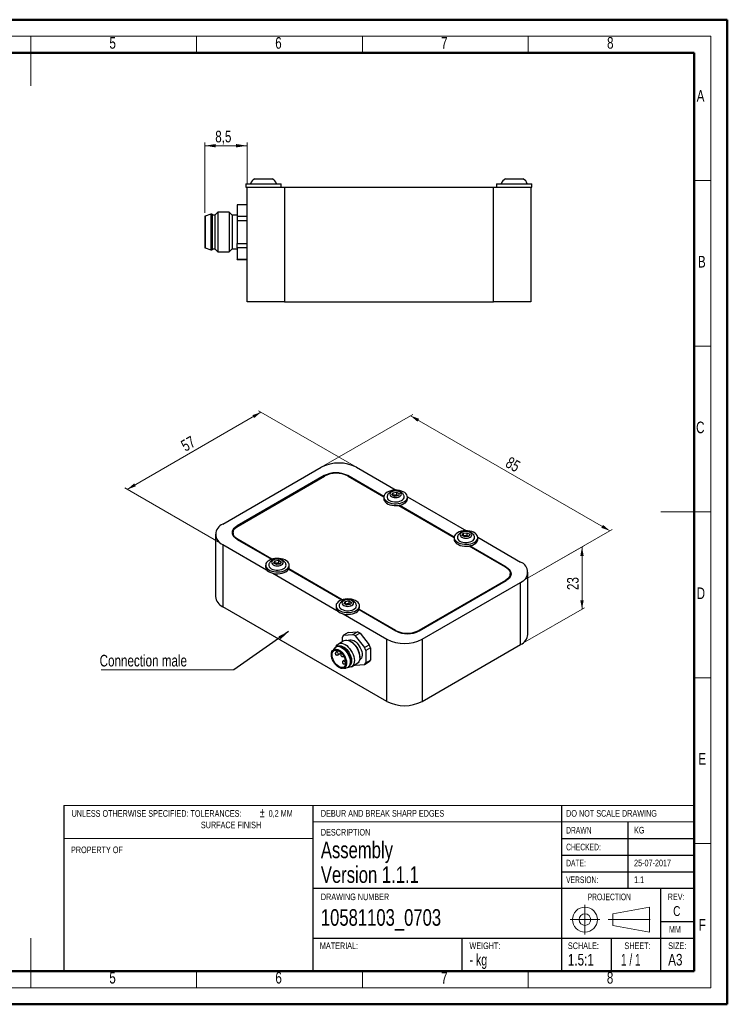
# Model space of a CAD drawing. Header units: millimetres. Extents: x 0 to 420, y 0 to 297.
# Tile 2 of 2: x 207 to 420, y 0 to 297. Entities that reach past the tile are written whole.
import ezdxf

# ---------------------------------------------------------------- set-up
doc = ezdxf.new("R2010")
doc.units = ezdxf.units.MM
doc.linetypes.add('CENTERX2', pattern=[20.32, 12.7, -2.54, 2.54, -2.54])
doc.styles.add('SLDTEXTSTYLE0', font='TXT', dxfattribs={"width": 0.75})
doc.styles.add('SLDTEXTSTYLE1', font='TXT', dxfattribs={"width": 0.605})
doc.styles.add('SLDTEXTSTYLE2', font='TXT', dxfattribs={"width": 0.6875})
doc.styles.add('SLDTEXTSTYLE3', font='TXT', dxfattribs={"width": 0.65})
doc.styles.add('SLDTEXTSTYLE4', font='TXT', dxfattribs={"width": 0.7})
doc.dimstyles.new('SLDDIMSTYLE0', dxfattribs={"dimtxt": 3.5, "dimasz": 3.302, "dimexe": 0, "dimexo": 0.0625, "dimgap": 0.875, "dimtad": 1, "dimdec": 1, "dimlfac": 0.666667, "dimrnd": 1e-09, "dimzin": 12, "dimdsep": 46, "dimtxsty": 'SLDTEXTSTYLE0', "dimsah": 1, "dimcen": 0.09, "dimadec": 0, "dimazin": 3, "dimtfac": 1, "dimtdec": 1, "dimtofl": 0, "dimtmove": 0, "dimatfit": 3, "dimfxl": 1, "dimfrac": 2, "dimtolj": 1, "dimtzin": 12, "dimarcsym": 0})
doc.dimstyles.new('SLDDIMSTYLE2', dxfattribs={"dimtxt": 3.5, "dimasz": 3.302, "dimexe": 0, "dimexo": 0.0625, "dimgap": 0.875, "dimtad": 1, "dimrnd": 1e-09, "dimzin": 12, "dimdsep": 46, "dimtxsty": 'SLDTEXTSTYLE0', "dimsah": 1, "dimcen": 0.09, "dimadec": 0, "dimazin": 3, "dimtfac": 1, "dimtofl": 0, "dimtmove": 0, "dimatfit": 3, "dimfxl": 1, "dimfrac": 2, "dimtolj": 1, "dimtzin": 12, "dimarcsym": 0})
doc.dimstyles.new('SLDDIMSTYLE3', dxfattribs={"dimtxt": 0.18, "dimasz": 3.302, "dimexe": 0, "dimexo": 0.0625, "dimgap": 0, "dimtad": 0, "dimtih": 1, "dimtoh": 1, "dimdec": 0, "dimrnd": 1e-09, "dimzin": 0, "dimdsep": 46, "dimtxsty": 'Standard', "dimsah": 1, "dimcen": 0.09, "dimadec": 0, "dimazin": 0, "dimtfac": 3.302, "dimtdec": 0, "dimtofl": 0, "dimtmove": 0, "dimatfit": 3, "dimfxl": 1, "dimfrac": 2, "dimtolj": 1, "dimtzin": 0, "dimarcsym": 0})

# ---------------------------------------------------------------- blocks, each defined once
blk = doc.blocks.new('SW_NOTE_0')
at = {"color": 0, "linetype": 'Continuous', "lineweight": 0, "attachment_point": 1}
for s, insert, char_height, style in [('±', (56.73, 3.3), 2.91, 'SLDTEXTSTYLE4'), ('UNLESS OTHERWISE SPECIFIED: TOLERANCES:', (0, 2.58), 2, 'SLDTEXTSTYLE0'), ('0,2 MM', (59.42, 2.58), 2, 'SLDTEXTSTYLE0'), ('SURFACE FINISH', (39, -0.88), 2, 'SLDTEXTSTYLE0')]:
    blk.add_mtext(s, dxfattribs=dict(at, insert=insert, char_height=char_height, style=style))
blk = doc.blocks.new('_D')
at = {"color": 7, "linetype": 'Continuous', "lineweight": 18}
for p, q in [((262.55, 238.95), (262.55, 260.2)), ((275.3, 259.2), (262.55, 259.2)), ((275.3, 247.65), (275.3, 260.2))]:
    blk.add_line(p, q, dxfattribs=at)
for points in [[(262.55, 259.2), (265.85, 258.69), (265.85, 259.71)], [(275.3, 259.2), (271.99, 259.71), (271.99, 258.69)]]:
    blk.add_solid(points, dxfattribs=at)
at = {"color": 7, "linetype": 'Continuous', "lineweight": 18, "insert": (265.69, 263.71), "char_height": 3.5, "attachment_point": 1, "style": 'SLDTEXTSTYLE0'}
blk.add_mtext('8,5', dxfattribs=at)
blk = doc.blocks.new('_D_3')
at = {"color": 7, "linetype": 'Continuous', "lineweight": 18}
for p, q in [((239.17, 155.55), (279.48, 178.82)), ((307.56, 162.6), (278.77, 179.22)), ((267.26, 139.34), (238.47, 155.96))]:
    blk.add_line(p, q, dxfattribs=at)
for points in [[(279.48, 178.82), (276.89, 177.91), (277.4, 177.03)], [(239.17, 155.55), (241.76, 156.46), (241.25, 157.34)]]:
    blk.add_solid(points, dxfattribs=at)
at = {"color": 7, "linetype": 'Continuous', "lineweight": 18, "insert": (254.95, 169.87), "char_height": 3.5, "attachment_point": 1, "rotation": 29.9973, "style": 'SLDTEXTSTYLE0'}
blk.add_mtext('57', dxfattribs=at)
blk = doc.blocks.new('_D_4')
at = {"color": 7, "linetype": 'Continuous', "lineweight": 18}
for p, q in [((298.37, 162.6), (325.3, 178.15)), ((324.59, 177.74), (384.69, 143.04)), ((358.47, 127.91), (385.4, 143.45))]:
    blk.add_line(p, q, dxfattribs=at)
for points in [[(324.59, 177.74), (326.67, 175.95), (327.18, 176.83)], [(384.69, 143.04), (382.61, 144.83), (382.11, 143.95)]]:
    blk.add_solid(points, dxfattribs=at)
at = {"color": 7, "linetype": 'Continuous', "lineweight": 18, "insert": (354.66, 165.59), "char_height": 3.5, "attachment_point": 1, "rotation": 330.0027, "style": 'SLDTEXTSTYLE0'}
blk.add_mtext('85', dxfattribs=at)
blk = doc.blocks.new('_D_5')
at = {"color": 7, "linetype": 'Continuous', "lineweight": 18}
for p, q in [((358.47, 127.91), (376.98, 138.59)), ((376.27, 119.4), (376.27, 138.18)), ((358.47, 109.13), (376.98, 119.81))]:
    blk.add_line(p, q, dxfattribs=at)
for points in [[(376.27, 138.18), (375.76, 135.48), (376.78, 135.48)], [(376.27, 119.4), (376.78, 122.1), (375.76, 122.1)]]:
    blk.add_solid(points, dxfattribs=at)
at = {"color": 7, "linetype": 'Continuous', "lineweight": 18, "insert": (371.76, 125.17), "char_height": 3.5, "attachment_point": 1, "rotation": 90, "style": 'SLDTEXTSTYLE0'}
blk.add_mtext('23', dxfattribs=at)
blk = doc.blocks.new('SW_NOTE_2')
at = {"color": 0, "linetype": 'Continuous', "lineweight": 0}
blk.add_line((-39.95, 0), (0, 0), dxfattribs=at)
at = {"color": 0, "linetype": 'Continuous', "lineweight": 0, "insert": (-40.44, 4.53), "char_height": 3.5, "attachment_point": 1, "style": 'SLDTEXTSTYLE0'}
blk.add_mtext('Connection male', dxfattribs=at)

msp = doc.modelspace()

# ---------------------------------------------------------------- linework, layer by layer
at = {"color": 7, "linetype": 'Continuous', "lineweight": 50}
for p, q in [((0.079, 297.215), (420.079, 297.215)), ((420.079, 0.215), (420.079, 297.215)), ((20.079, 287.215), (410.079, 287.215)), ((410.079, 287.215), (410.079, 10.215)), ((20.079, 10.215), (410.079, 10.215)), ((0.079, 0.215), (420.079, 0.215))]:
    msp.add_line(p, q, dxfattribs=at)
at = {"color": 7, "linetype": 'Continuous', "lineweight": 18}
for p, q in [((15.079, 292.215), (415.079, 292.215)), ((210.079, 292.215), (210.079, 277.215)), ((260.079, 292.215), (260.079, 287.215)), ((310.079, 292.215), (310.079, 287.215)), ((360.079, 292.215), (360.079, 287.215)), ((415.079, 292.215), (415.079, 5.215)), ((410.079, 248.715), (415.079, 248.715)), ((410.079, 198.715), (415.079, 198.715)), ((415.079, 148.715), (400.079, 148.715)), ((410.079, 98.715), (415.079, 98.715)), ((295.079, 60.215), (220.079, 60.215)), ((295.079, 60.215), (370.079, 60.215)), ((410.079, 60.215), (370.079, 60.215)), ((370.079, 55.215), (295.079, 55.215)), ((410.079, 55.215), (370.079, 55.215)), ((295.079, 50.215), (220.079, 50.215)), ((415.079, 48.715), (410.079, 48.715)), ((396.61, 29.508), (385.61, 27.508)), ((385.61, 27.508), (385.61, 24.008)), ((396.61, 22.008), (396.61, 29.508)), ((385.61, 24.008), (396.61, 22.008)), ((210.079, 5.215), (210.079, 20.215)), ((210.079, 10.215), (210.079, 5.215)), ((260.079, 10.215), (260.079, 5.215)), ((310.079, 10.215), (310.079, 5.215)), ((360.079, 10.215), (360.079, 5.215)), ((15.079, 5.215), (415.079, 5.215))]:
    msp.add_line(p, q, dxfattribs=at)
at = {"color": 7, "linetype": 'Continuous', "lineweight": 25}
for p, q in [((274.921, 247.698), (274.921, 246.648)), ((274.921, 247.698), (285.571, 247.698)), ((274.921, 246.648), (275.296, 246.648)), ((275.296, 212.148), (275.296, 246.648)), ((275.296, 246.648), (286.546, 246.648)), ((277.621, 249.198), (282.871, 249.198)), ((285.571, 246.648), (285.571, 247.698)), ((286.546, 246.648), (286.546, 212.148)), ((286.546, 246.648), (349.546, 246.648)), ((349.546, 212.148), (349.546, 246.648)), ((349.546, 246.648), (360.796, 246.648)), ((350.521, 247.698), (350.521, 246.648)), ((350.521, 247.698), (361.171, 247.698)), ((353.221, 249.198), (358.471, 249.198)), ((360.796, 246.648), (361.171, 246.648)), ((360.796, 246.648), (360.796, 212.148)), ((361.171, 246.648), (361.171, 247.698)), ((275.296, 241.398), (272.296, 241.398)), ((272.296, 241.362), (272.296, 241.398)), ((275.296, 241.362), (272.296, 241.362)), ((272.296, 241.362), (272.296, 237.925)), ((262.696, 237.948), (262.546, 237.948)), ((262.546, 237.948), (262.546, 237.305)), ((264.346, 238.548), (262.696, 237.948)), ((262.696, 237.948), (262.696, 230.748)), ((264.796, 238.548), (264.346, 238.548)), ((264.346, 238.548), (264.346, 237.825)), ((264.346, 237.825), (264.346, 227.748)), ((264.796, 238.548), (264.796, 237.825)), ((265.546, 238.248), (264.796, 238.248)), ((264.796, 237.825), (264.796, 227.748)), ((266.446, 239.148), (265.546, 238.248)), ((265.546, 238.248), (265.546, 230.598)), ((269.896, 239.148), (266.446, 239.148)), ((266.446, 239.148), (266.446, 238.344)), ((266.446, 238.344), (266.446, 227.148)), ((270.796, 238.248), (269.896, 239.148)), ((269.896, 239.148), (269.896, 227.148)), ((272.296, 238.248), (270.796, 238.248)), ((270.796, 238.248), (270.796, 237.565)), ((272.296, 237.925), (275.296, 237.925)), ((272.296, 237.925), (272.296, 236.585)), ((262.546, 237.305), (262.546, 228.348)), ((270.796, 237.565), (270.796, 228.048)), ((275.296, 236.585), (272.296, 236.585)), ((272.296, 236.585), (272.296, 229.711)), ((262.696, 230.748), (262.696, 228.348)), ((265.546, 230.598), (265.546, 228.048)), ((272.296, 229.711), (275.296, 229.711)), ((272.296, 228.372), (272.296, 229.711)), ((262.546, 228.348), (262.696, 228.348)), ((262.696, 228.348), (264.346, 227.748)), ((264.346, 227.748), (264.796, 227.748)), ((264.796, 228.048), (265.546, 228.048)), ((265.546, 228.048), (266.446, 227.148)), ((266.446, 227.148), (269.896, 227.148)), ((269.896, 227.148), (270.796, 228.048)), ((270.796, 228.048), (272.296, 228.048)), ((275.296, 228.372), (272.296, 228.372)), ((272.296, 228.372), (272.296, 224.935)), ((272.296, 224.935), (275.296, 224.935)), ((272.296, 224.898), (272.296, 224.935)), ((272.296, 224.898), (275.296, 224.898)), ((286.546, 212.148), (275.296, 212.148)), ((286.546, 212.148), (349.546, 212.148)), ((360.796, 212.148), (349.546, 212.148)), ((267.963, 145.051), (297.662, 162.196)), ((308.268, 162.196), (320.206, 155.304)), ((298.546, 159.685), (272.312, 144.541)), ((272.559, 144.48), (298.652, 159.543)), ((316.534, 153.383), (305.617, 159.685)), ((305.723, 159.543), (316.528, 153.305)), ((318.962, 153.9), (319.261, 154.544)), ((319.261, 154.544), (320.376, 154.717)), ((319.261, 154.544), (319.261, 153.728)), ((320.376, 154.717), (321.192, 154.245)), ((320.376, 154.717), (320.376, 153.9)), ((316.527, 153.256), (316.527, 152.685)), ((319.778, 153.429), (318.962, 153.9)), ((319.818, 153.814), (319.261, 153.728)), ((320.894, 153.601), (319.778, 153.429)), ((320.376, 153.9), (319.818, 153.814)), ((320.784, 153.665), (320.376, 153.9)), ((320.893, 153.601), (320.784, 153.665)), ((321.192, 154.245), (320.894, 153.601)), ((323.625, 153.331), (341.419, 143.058)), ((323.627, 152.685), (323.627, 153.256)), ((321.024, 150.71), (337.741, 141.059)), ((337.747, 141.137), (321.133, 150.728)), ((265.767, 141.99), (265.767, 123.209)), ((271.095, 142.439), (271.095, 141.603)), ((272.312, 140.459), (282.692, 134.467)), ((282.783, 134.496), (272.559, 140.398)), ((337.74, 141.01), (337.74, 140.439)), ((340.175, 141.654), (340.474, 142.298)), ((340.991, 141.183), (340.175, 141.654)), ((340.474, 142.298), (341.589, 142.471)), ((340.474, 142.298), (340.474, 141.482)), ((341.031, 141.568), (340.474, 141.482)), ((342.107, 141.355), (340.991, 141.183)), ((341.589, 141.654), (341.031, 141.568)), ((341.589, 142.471), (342.406, 141.999)), ((341.589, 142.471), (341.589, 141.654)), ((341.997, 141.418), (341.589, 141.654)), ((342.107, 141.355), (341.997, 141.418)), ((342.406, 141.999), (342.107, 141.355)), ((344.838, 141.085), (357.766, 133.622)), ((344.84, 140.439), (344.84, 141.01)), ((267.963, 138.928), (281.18, 131.298)), ((267.963, 138.928), (267.963, 120.148)), ((342.237, 138.463), (353.17, 132.152)), ((353.417, 132.091), (342.346, 138.482)), ((283.324, 133.327), (283.622, 133.971)), ((283.622, 133.971), (284.738, 134.143)), ((283.622, 133.971), (283.622, 133.154)), ((284.738, 134.143), (285.554, 133.672)), ((284.738, 134.143), (284.738, 133.327)), ((285.554, 133.672), (285.255, 133.028)), ((280.889, 132.683), (280.889, 132.111)), ((284.14, 132.855), (283.324, 133.327)), ((284.18, 133.24), (283.623, 133.154)), ((285.255, 133.028), (284.14, 132.855)), ((284.738, 133.327), (284.18, 133.24)), ((285.146, 133.091), (284.738, 133.327)), ((285.255, 133.028), (285.146, 133.091)), ((287.828, 131.502), (303.905, 122.221)), ((303.997, 122.25), (287.86, 131.565)), ((287.989, 132.111), (287.989, 132.683)), ((283.031, 130.23), (302.393, 119.052)), ((353.17, 128.07), (327.077, 113.007)), ((327.183, 112.864), (353.417, 128.009)), ((354.634, 129.153), (354.634, 130.111)), ((359.963, 111.78), (359.963, 130.56)), ((328.067, 110.354), (357.766, 127.499)), ((357.766, 108.718), (357.766, 127.499)), ((304.836, 121.725), (305.951, 121.897)), ((305.951, 121.897), (306.767, 121.426)), ((305.951, 121.897), (305.951, 121.081)), ((317.461, 91.574), (267.963, 120.148)), ((302.102, 120.437), (302.102, 119.865)), ((304.537, 121.081), (304.836, 121.725)), ((305.353, 120.609), (304.537, 121.081)), ((304.836, 121.725), (304.836, 120.908)), ((305.393, 120.994), (304.836, 120.908)), ((306.469, 120.782), (305.353, 120.609)), ((305.951, 121.081), (305.393, 120.994)), ((306.359, 120.845), (305.951, 121.081)), ((306.468, 120.782), (306.359, 120.845)), ((306.767, 121.426), (306.469, 120.782)), ((309.041, 119.256), (320.112, 112.864)), ((320.006, 113.007), (309.074, 119.319)), ((309.202, 119.865), (309.202, 120.437)), ((304.244, 117.984), (317.461, 110.354)), ((304.43, 109.898), (302.804, 108.959)), ((304.026, 109.665), (304.026, 110.999)), ((305.805, 112.334), (304.39, 111.518)), ((304.39, 111.518), (307.197, 111.769)), ((305.861, 110.032), (305.784, 109.987)), ((305.805, 112.334), (308.611, 112.585)), ((307.197, 111.769), (308.611, 112.585)), ((309.34, 112.164), (307.926, 111.348)), ((307.926, 111.348), (310.732, 107.857)), ((309.34, 112.164), (312.146, 108.673)), ((317.461, 91.574), (317.461, 110.354)), ((328.067, 110.354), (328.067, 91.574)), ((301.611, 107.669), (301.2, 107.088)), ((301.436, 107.246), (301.365, 107.205)), ((302.226, 108.164), (302.014, 108.041)), ((306.855, 109.455), (306.43, 109.7)), ((310.732, 107.857), (312.146, 108.673)), ((312.511, 107.733), (311.097, 106.917)), ((312.511, 107.733), (312.511, 103.992)), ((328.067, 91.574), (357.766, 108.718)), ((302.142, 106.48), (302.075, 106.442)), ((302.82, 106.879), (302.138, 106.486)), ((302.638, 105.62), (303.692, 106.228)), ((303.832, 106.027), (303.765, 105.99)), ((303.858, 106.05), (303.829, 106.033)), ((304.883, 104.166), (304.282, 103.819)), ((304.329, 105.167), (304.438, 105.23)), ((309.183, 104.098), (309.261, 104.143)), ((309.258, 104.801), (309.258, 105.291)), ((311.097, 106.917), (311.097, 103.175)), ((311.097, 103.175), (312.511, 103.992)), ((304.285, 103.813), (304.218, 103.776)), ((304.381, 101.578), (305.09, 101.643)), ((304.565, 101.662), (304.636, 101.703)), ((304.782, 102.953), (305.011, 103.086)), ((305.613, 101.806), (305.826, 101.928)), ((306.461, 102.66), (306.367, 102.541)), ((306.803, 102.031), (308.43, 102.97)), ((310.732, 102.656), (307.926, 102.405)), ((312.146, 103.473), (310.732, 102.656)), ((220.079, 60.215), (220.079, 10.215)), ((295.079, 60.215), (295.079, 10.215)), ((370.079, 60.215), (370.079, 10.215)), ((390.079, 55.215), (390.079, 35.215)), ((370.079, 50.215), (410.079, 50.215)), ((370.079, 45.215), (410.079, 45.215)), ((370.079, 40.215), (410.079, 40.215)), ((295.079, 35.215), (410.079, 35.215)), ((400.079, 20.215), (400.079, 35.215)), ((400.079, 25.215), (410.079, 25.215)), ((295.079, 20.215), (410.079, 20.215)), ((340.079, 20.215), (340.079, 10.215)), ((385.079, 20.215), (385.079, 10.215)), ((400.079, 10.215), (400.079, 20.215))]:
    msp.add_line(p, q, dxfattribs=at)
at = {"color": 1, "linetype": 'Continuous', "lineweight": 25}
for p, q in [((298.546, 159.481), (298.546, 159.685)), ((305.617, 159.685), (305.617, 159.602)), ((272.312, 144.541), (272.312, 144.326)), ((272.559, 140.398), (272.559, 140.316)), ((353.417, 131.998), (353.417, 132.091)), ((353.17, 128.07), (353.17, 127.866)), ((320.006, 113.007), (320.006, 112.926)), ((327.077, 113.007), (327.077, 112.805)), ((302.695, 105.672), (302.638, 105.62)), ((303.829, 106.033), (303.861, 106.047)), ((304.385, 105.219), (304.329, 105.167)), ((304.413, 105.274), (304.385, 105.219)), ((304.838, 103.006), (304.782, 102.953))]:
    msp.add_line(p, q, dxfattribs=at)
at = {"color": 7, "linetype": 'Continuous'}
msp.add_line((343.8, 141.888), (343.624, 141.786), dxfattribs=at)
at = {"color": 7, "linetype": 'CENTERX2', "lineweight": 18}
for p, q in [((377.154, 30.258), (377.154, 21.258)), ((372.654, 25.758), (381.654, 25.758)), ((384.11, 25.758), (398.11, 25.758))]:
    msp.add_line(p, q, dxfattribs=at)
at = {"color": 7, "linetype": 'Continuous', "lineweight": 25, "flags": 128}
for points in [[(317.567, 154.705), (317.148, 154.414), (316.83, 154.084), (316.621, 153.726), (316.531, 153.351), (316.561, 152.973), (316.711, 152.605), (316.976, 152.259), (317.346, 151.947), (317.809, 151.68), (318.35, 151.466), (318.949, 151.313), (319.587, 151.227), (320.241, 151.209), (320.89, 151.261), (321.511, 151.382), (322.083, 151.566), (322.587, 151.807), (323.006, 152.098), (323.325, 152.429), (323.533, 152.787), (323.623, 153.162), (323.593, 153.539), (323.443, 153.908), (323.178, 154.254), (322.808, 154.566), (322.345, 154.833), (321.804, 155.047), (321.205, 155.199), (320.567, 155.286), (319.913, 155.303), (319.264, 155.251), (318.643, 155.131), (318.071, 154.947), (317.567, 154.705)], [(318.84, 154.787), (318.561, 154.578), (318.387, 154.334), (318.327, 154.073), (318.387, 153.811), (318.561, 153.568), (318.84, 153.358), (319.202, 153.198), (319.624, 153.097), (320.077, 153.063), (320.53, 153.097), (320.952, 153.198), (321.314, 153.358), (321.593, 153.568), (321.767, 153.811), (321.827, 154.073), (321.767, 154.334), (321.593, 154.578), (321.314, 154.787), (320.952, 154.948), (320.53, 155.049), (320.077, 155.083), (319.624, 155.049), (319.202, 154.948), (318.84, 154.787)], [(316.527, 152.685), (316.561, 152.402), (316.711, 152.033), (316.976, 151.687), (317.346, 151.375), (317.809, 151.108), (318.35, 150.894), (318.949, 150.742), (319.587, 150.655), (320.241, 150.638), (320.89, 150.69), (321.511, 150.81), (322.083, 150.994), (322.587, 151.236), (323.006, 151.527), (323.325, 151.857), (323.533, 152.216), (323.623, 152.59), (323.627, 152.685)], [(318.231, 152.19), (318.671, 151.986), (319.177, 151.841), (319.725, 151.763), (320.289, 151.754), (320.843, 151.815), (321.362, 151.944), (321.821, 152.134), (322.198, 152.377), (322.476, 152.661), (322.641, 152.972), (322.687, 153.297), (322.645, 153.531)], [(320.784, 153.665), (320.87, 153.608), (320.881, 153.6)], [(272.312, 140.459), (271.802, 140.803), (271.392, 141.19), (271.092, 141.608), (270.909, 142.048), (270.848, 142.5), (270.909, 142.952), (271.092, 143.392), (271.392, 143.81), (271.802, 144.197), (272.312, 144.541)], [(272.559, 140.398), (272.05, 140.742), (271.64, 141.128), (271.34, 141.547), (271.157, 141.987), (271.095, 142.439), (271.157, 142.89), (271.34, 143.331), (271.64, 143.749), (272.05, 144.135), (272.559, 144.48)], [(338.78, 142.459), (338.362, 142.168), (338.043, 141.838), (337.835, 141.479), (337.744, 141.105), (337.774, 140.727), (337.924, 140.359), (338.189, 140.013), (338.559, 139.701), (339.022, 139.434), (339.563, 139.22), (340.162, 139.067), (340.8, 138.98), (341.454, 138.963), (342.103, 139.015), (342.724, 139.135), (343.296, 139.319), (343.8, 139.561), (344.219, 139.852), (344.538, 140.182), (344.746, 140.541), (344.836, 140.916), (344.806, 141.293), (344.656, 141.661), (344.392, 142.007), (344.021, 142.319), (343.558, 142.587), (343.018, 142.801), (342.418, 142.953), (341.781, 143.04), (341.126, 143.057), (340.477, 143.005), (339.856, 142.885), (339.284, 142.701), (338.78, 142.459)], [(340.053, 142.541), (339.775, 142.332), (339.6, 142.088), (339.54, 141.827), (339.6, 141.565), (339.775, 141.322), (340.053, 141.112), (340.415, 140.952), (340.837, 140.851), (341.29, 140.816), (341.743, 140.851), (342.165, 140.952), (342.528, 141.112), (342.806, 141.322), (342.981, 141.565), (343.04, 141.827), (342.981, 142.088), (342.806, 142.332), (342.528, 142.541), (342.165, 142.702), (341.743, 142.803), (341.29, 142.837), (340.837, 142.803), (340.415, 142.702), (340.053, 142.541)], [(337.74, 140.439), (337.774, 140.155), (337.924, 139.787), (338.189, 139.441), (338.559, 139.129), (339.022, 138.862), (339.563, 138.648), (340.162, 138.495), (340.8, 138.409), (341.454, 138.391), (342.103, 138.444), (342.724, 138.564), (343.296, 138.748), (343.8, 138.989), (344.219, 139.28), (344.538, 139.611), (344.746, 139.969), (344.836, 140.344), (344.84, 140.439)], [(339.444, 139.944), (339.884, 139.74), (340.39, 139.595), (340.938, 139.517), (341.502, 139.508), (342.057, 139.569), (342.575, 139.698), (343.034, 139.888), (343.411, 140.131), (343.689, 140.415), (343.855, 140.726), (343.9, 141.051), (343.858, 141.284)], [(341.997, 141.418), (342.084, 141.362), (342.094, 141.353)], [(281.929, 134.132), (281.51, 133.841), (281.191, 133.511), (280.983, 133.152), (280.893, 132.777), (280.923, 132.4), (281.073, 132.032), (281.337, 131.686), (281.708, 131.374), (282.171, 131.106), (282.711, 130.892), (283.311, 130.74), (283.948, 130.653), (284.603, 130.636), (285.252, 130.688), (285.873, 130.808), (286.445, 130.992), (286.949, 131.234), (287.368, 131.525), (287.686, 131.855), (287.895, 132.214), (287.985, 132.588), (287.955, 132.966), (287.805, 133.334), (287.54, 133.68), (287.17, 133.992), (286.707, 134.259), (286.166, 134.473), (285.567, 134.626), (284.929, 134.713), (284.275, 134.73), (283.626, 134.678), (283.005, 134.558), (282.433, 134.374), (281.929, 134.132)], [(283.201, 134.214), (282.923, 134.004), (282.748, 133.761), (282.689, 133.499), (282.748, 133.238), (282.923, 132.994), (283.201, 132.785), (283.564, 132.624), (283.986, 132.524), (284.439, 132.489), (284.892, 132.524), (285.314, 132.624), (285.676, 132.785), (285.954, 132.994), (286.129, 133.238), (286.189, 133.499), (286.129, 133.761), (285.954, 134.004), (285.676, 134.214), (285.314, 134.374), (284.892, 134.475), (284.439, 134.51), (283.986, 134.475), (283.564, 134.374), (283.201, 134.214)], [(280.889, 132.111), (280.923, 131.828), (281.073, 131.46), (281.337, 131.114), (281.708, 130.802), (282.171, 130.535), (282.711, 130.321), (283.311, 130.168), (283.948, 130.082), (284.603, 130.064), (285.252, 130.116), (285.873, 130.236), (286.445, 130.421), (286.949, 130.662), (287.368, 130.953), (287.686, 131.283), (287.895, 131.642), (287.985, 132.017), (287.989, 132.111)], [(282.593, 131.617), (283.033, 131.413), (283.538, 131.268), (284.086, 131.189), (284.651, 131.18), (285.205, 131.242), (285.724, 131.371), (286.183, 131.561), (286.56, 131.803), (286.837, 132.087), (287.003, 132.399), (287.049, 132.724), (287.006, 132.957)], [(285.146, 133.091), (285.232, 133.034), (285.243, 133.026)], [(353.17, 132.152), (353.679, 131.808), (354.089, 131.421), (354.389, 131.003), (354.573, 130.563), (354.634, 130.111), (354.573, 129.659), (354.389, 129.219), (354.089, 128.801), (353.679, 128.414), (353.17, 128.07)], [(353.417, 132.091), (353.927, 131.746), (354.337, 131.36), (354.637, 130.942), (354.82, 130.501), (354.882, 130.05), (354.82, 129.598), (354.637, 129.158), (354.337, 128.739), (353.927, 128.353), (353.417, 128.009)], [(303.142, 121.886), (302.723, 121.595), (302.405, 121.264), (302.196, 120.906), (302.106, 120.531), (302.136, 120.154), (302.286, 119.785), (302.551, 119.439), (302.921, 119.127), (303.384, 118.86), (303.925, 118.646), (304.524, 118.494), (305.162, 118.407), (305.816, 118.39), (306.465, 118.442), (307.086, 118.562), (307.658, 118.746), (308.162, 118.988), (308.581, 119.279), (308.9, 119.609), (309.108, 119.967), (309.198, 120.342), (309.168, 120.72), (309.018, 121.088), (308.753, 121.434), (308.383, 121.746), (307.92, 122.013), (307.38, 122.227), (306.78, 122.38), (306.143, 122.466), (305.488, 122.484), (304.839, 122.432), (304.218, 122.311), (303.646, 122.127), (303.142, 121.886)], [(304.415, 121.968), (304.137, 121.758), (303.962, 121.515), (303.902, 121.253), (303.962, 120.992), (304.137, 120.748), (304.415, 120.539), (304.777, 120.378), (305.199, 120.277), (305.652, 120.243), (306.105, 120.277), (306.527, 120.378), (306.889, 120.539), (307.168, 120.748), (307.342, 120.992), (307.402, 121.253), (307.342, 121.515), (307.168, 121.758), (306.889, 121.968), (306.527, 122.128), (306.105, 122.229), (305.652, 122.263), (305.199, 122.229), (304.777, 122.128), (304.415, 121.968)], [(302.102, 119.865), (302.136, 119.582), (302.286, 119.214), (302.551, 118.868), (302.921, 118.556), (303.384, 118.288), (303.925, 118.075), (304.524, 117.922), (305.162, 117.835), (305.816, 117.818), (306.465, 117.87), (307.086, 117.99), (307.658, 118.174), (308.162, 118.416), (308.581, 118.707), (308.9, 119.037), (309.108, 119.396), (309.198, 119.77), (309.202, 119.865)], [(303.806, 119.371), (304.246, 119.167), (304.752, 119.022), (305.3, 118.943), (305.864, 118.934), (306.418, 118.996), (306.937, 119.125), (307.396, 119.315), (307.773, 119.557), (308.051, 119.841), (308.216, 120.153), (308.262, 120.478), (308.22, 120.711)], [(306.359, 120.845), (306.445, 120.788), (306.456, 120.78)], [(304.43, 109.898), (304.591, 109.977), (304.981, 110.076), (305.413, 110.069), (305.873, 109.958), (306.35, 109.745), (306.829, 109.437), (307.296, 109.043), (307.739, 108.574), (308.144, 108.043), (308.499, 107.466), (308.795, 106.859), (309.023, 106.24), (309.177, 105.626), (309.251, 105.036), (309.244, 104.486), (309.157, 103.992), (308.99, 103.568), (308.751, 103.227), (308.444, 102.978), (308.43, 102.97)], [(305.861, 110.032), (305.888, 110.046), (306.233, 110.168), (306.624, 110.185), (307.047, 110.096), (307.487, 109.905), (307.93, 109.618), (308.36, 109.244), (308.763, 108.797)], [(304.096, 106.044), (304.447, 105.553), (304.744, 105.022), (304.976, 104.47), (305.136, 103.917), (305.218, 103.382), (305.218, 102.885), (305.136, 102.444), (304.976, 102.075), (304.744, 101.792), (304.447, 101.604), (304.096, 101.518), (303.705, 101.537), (303.287, 101.662), (302.857, 101.886), (302.432, 102.202), (302.025, 102.6), (301.653, 103.063), (301.327, 103.576), (301.062, 104.12), (300.864, 104.675), (300.743, 105.222), (300.702, 105.74), (300.743, 106.211), (300.864, 106.618), (301.062, 106.945), (301.327, 107.182), (301.653, 107.32), (302.025, 107.353), (302.432, 107.281), (302.857, 107.106), (303.287, 106.834), (303.705, 106.476), (304.096, 106.044)], [(303.99, 105.893), (304.327, 105.418), (304.608, 104.903), (304.821, 104.369), (304.959, 103.838), (305.014, 103.331), (304.986, 102.869), (304.876, 102.471), (304.687, 102.154), (304.427, 101.929), (304.108, 101.808), (303.742, 101.794), (303.344, 101.888), (302.93, 102.086), (302.518, 102.381), (302.125, 102.759), (301.765, 103.206), (301.455, 103.703), (301.207, 104.23), (301.03, 104.766), (300.933, 105.288), (300.919, 105.775), (300.989, 106.207), (301.14, 106.566), (301.365, 106.838), (301.656, 107.012), (302, 107.08), (302.384, 107.04), (302.792, 106.893), (303.207, 106.646), (303.612, 106.307), (303.99, 105.893)], [(301.436, 107.246), (301.474, 107.267), (301.812, 107.379), (302.195, 107.386), (302.608, 107.288), (303.036, 107.088), (303.464, 106.793), (303.877, 106.415), (304.259, 105.967), (304.597, 105.464), (304.879, 104.926), (305.094, 104.372), (305.235, 103.821), (305.296, 103.294), (305.275, 102.81), (305.174, 102.386), (304.995, 102.037)], [(301.611, 107.669), (301.8, 107.884), (302.11, 108.091), (302.475, 108.197), (302.884, 108.197), (303.322, 108.092), (303.776, 107.885), (304.231, 107.583), (304.672, 107.195), (305.086, 106.735)], [(302.132, 108.11), (302.194, 108.262), (302.416, 108.625), (302.707, 108.898), (303.058, 109.073), (303.459, 109.145), (303.899, 109.112), (304.365, 108.975), (304.844, 108.738), (305.321, 108.407), (305.783, 107.993), (306.218, 107.507)], [(302.226, 108.164), (302.322, 108.214), (302.688, 108.319), (303.096, 108.319), (303.534, 108.214), (303.988, 108.007), (304.443, 107.705), (304.884, 107.318), (305.299, 106.857)], [(303.028, 108.326), (303.242, 108.353), (303.65, 108.317), (304.084, 108.176), (304.527, 107.936), (304.966, 107.604), (305.384, 107.192), (305.768, 106.714), (306.105, 106.186), (306.383, 105.627), (306.593, 105.054), (306.728, 104.488), (306.782, 103.948), (306.755, 103.453), (306.647, 103.019), (306.461, 102.66)], [(306.218, 107.507), (306.611, 106.963), (306.953, 106.377), (307.233, 105.766), (307.443, 105.146), (307.577, 104.537), (307.631, 103.955), (307.604, 103.418), (307.496, 102.94), (307.311, 102.536), (307.054, 102.217), (306.732, 101.992), (306.354, 101.868), (305.932, 101.849), (305.732, 101.874)], [(308.763, 108.797), (309.125, 108.292), (309.434, 107.746), (309.679, 107.178), (309.852, 106.606), (309.947, 106.051), (309.961, 105.531), (309.893, 105.064), (309.745, 104.666), (309.524, 104.35), (309.261, 104.143)], [(305.086, 106.735), (305.46, 106.216), (305.78, 105.656), (306.037, 105.072), (306.223, 104.483), (306.331, 103.909), (306.358, 103.367), (306.304, 102.875), (306.169, 102.449), (305.959, 102.103), (305.68, 101.847), (305.34, 101.69), (305.09, 101.643)], [(305.299, 106.857), (305.672, 106.338), (305.992, 105.778), (306.249, 105.194), (306.435, 104.606), (306.543, 104.031), (306.57, 103.489), (306.516, 102.998), (306.381, 102.572), (306.171, 102.225), (305.892, 101.969), (305.826, 101.928)], [(304.995, 102.037), (304.746, 101.776), (304.636, 101.703)]]:
    msp.add_lwpolyline(points, dxfattribs=at)
at = {"color": 1, "linetype": 'Continuous', "lineweight": 25, "flags": 128}
for points in [[(302.138, 106.486), (302.173, 106.501), (302.297, 106.5), (302.435, 106.431), (302.565, 106.304), (302.669, 106.139), (302.73, 105.961), (302.739, 105.797), (302.695, 105.672)], [(304.282, 103.819), (304.316, 103.835), (304.44, 103.834), (304.578, 103.765), (304.708, 103.638), (304.812, 103.473), (304.873, 103.295), (304.882, 103.131), (304.838, 103.006)]]:
    msp.add_lwpolyline(points, dxfattribs=at)
at = {"color": 7, "linetype": 'Continuous', "lineweight": 18}
for radius in [3.75, 1.75]:
    msp.add_circle((377.154, 25.758), radius, dxfattribs=at)
at = {"color": 7, "linetype": 'Continuous', "lineweight": 25}
for centre, radius, start, end in [((278.454, 247.175), 2.188, 112.37005, 166.16456), ((282.039, 247.175), 2.188, 13.83544, 67.62995), ((354.054, 247.175), 2.188, 112.37005, 166.16456), ((357.639, 247.175), 2.188, 13.83544, 67.62995), ((302.965, 151.961), 11.528, 62.60968, 117.39032), ((302.081, 152.925), 7.629, 62.39099, 117.60904), ((302.187, 152.782), 7.629, 62.39104, 117.60893), ((318.672, 153.292), 1.186, 168.24614, 248.17416), ((319.999, 152.525), 1.302, 97.97786, 118.88214), ((320.079, 152.301), 1.535, 62.64273, 99.77125), ((269.125, 141.99), 3.275, 110.78346, 249.21655), ((339.885, 141.045), 1.186, 168.24611, 248.1742), ((341.212, 140.278), 1.302, 97.97761, 118.88211), ((341.292, 140.055), 1.535, 62.64254, 99.77146), ((283.034, 132.718), 1.186, 168.24656, 248.17363), ((284.361, 131.951), 1.302, 97.97781, 118.88219), ((284.441, 131.728), 1.535, 62.64289, 99.77097), ((356.604, 130.56), 3.275, 290.78339, 69.21661), ((269.536, 123.595), 3.789, 185.84523, 245.47491), ((304.247, 120.472), 1.186, 168.24652, 248.17367), ((305.574, 119.705), 1.302, 97.97756, 118.88216), ((305.654, 119.482), 1.535, 62.64271, 99.77119), ((323.542, 119.768), 7.629, 242.39102, 297.60897), ((323.648, 119.625), 7.629, 242.39103, 297.60896), ((306.007, 109.994), 2.221, 136.6918, 153.1068), ((304.98, 107.088), 5.179, 55.33955, 64.66583), ((306.395, 107.904), 5.179, 55.33955, 64.66583), ((322.764, 120.589), 11.528, 242.60967, 297.39032), ((356.193, 112.166), 3.789, 294.52512, 354.15474), ((304.583, 105.683), 4.404, 37.9257, 58.94068), ((304.107, 105.075), 5.156, 2.40573, 40.00564), ((302.649, 104.18), 8.88, 17.9518, 24.45959), ((304.063, 104.996), 8.88, 17.9518, 24.45959), ((310.53, 104.996), 2.221, 316.69172, 333.10684), ((309.931, 106.68), 4.721, 241.42892, 244.863), ((309.116, 104.18), 2.221, 316.69172, 333.10684), ((322.764, 101.809), 11.528, 242.60967, 297.39032)]:
    msp.add_arc(centre, radius, start, end, dxfattribs=at)
for points, knots in [([(318.503, 154.722), (318.403, 154.659), (318.178, 154.517), (317.887, 154.232), (317.648, 153.899), (317.56, 153.655), (317.521, 153.545)], [0, 0, 0, 0, 0.2247684, 0.5069992, 0.778179, 1, 1, 1, 1]), ([(322.64, 153.543), (322.59, 153.671), (322.49, 153.928), (322.241, 154.262), (321.933, 154.55), (321.56, 154.787), (321.125, 154.97), (320.636, 155.088), (320.114, 155.133), (319.579, 155.099), (319.07, 154.984), (318.715, 154.841), (318.538, 154.742), (318.503, 154.722)], [0, 0, 0, 0, 0.0865311, 0.1727481, 0.2606083, 0.3525814, 0.4502916, 0.5530321, 0.6577488, 0.7639259, 0.8729795, 0.9746, 1, 1, 1, 1]), ([(343.854, 141.297), (343.803, 141.425), (343.703, 141.682), (343.454, 142.016), (343.146, 142.304), (342.773, 142.541), (342.338, 142.724), (341.849, 142.842), (341.327, 142.887), (340.793, 142.853), (340.283, 142.738), (339.928, 142.595), (339.751, 142.496), (339.716, 142.476)], [0, 0, 0, 0, 0.0865314, 0.1727482, 0.2606084, 0.3525814, 0.4502918, 0.5530321, 0.6577488, 0.7639261, 0.8729796, 0.9746, 1, 1, 1, 1]), ([(339.716, 142.476), (339.616, 142.413), (339.391, 142.271), (339.1, 141.986), (338.861, 141.653), (338.773, 141.409), (338.734, 141.299)], [0, 0, 0, 0, 0.2247684, 0.5069993, 0.7781793, 1, 1, 1, 1]), ([(282.865, 134.149), (282.765, 134.086), (282.54, 133.944), (282.248, 133.658), (282.01, 133.326), (281.922, 133.081), (281.882, 132.971)], [0, 0, 0, 0, 0.2247714, 0.5070019, 0.7781814, 1, 1, 1, 1]), ([(287.002, 132.969), (286.952, 133.098), (286.852, 133.354), (286.603, 133.688), (286.295, 133.976), (285.922, 134.214), (285.486, 134.397), (284.998, 134.515), (284.476, 134.559), (283.941, 134.525), (283.431, 134.41), (283.077, 134.267), (282.9, 134.169), (282.865, 134.149)], [0, 0, 0, 0, 0.0865311, 0.172748, 0.2606083, 0.3525814, 0.450292, 0.553032, 0.6577496, 0.763926, 0.8729796, 0.9746002, 1, 1, 1, 1]), ([(304.078, 121.903), (303.978, 121.84), (303.753, 121.698), (303.462, 121.412), (303.223, 121.08), (303.135, 120.835), (303.096, 120.725)], [0, 0, 0, 0, 0.2247714, 0.507002, 0.7781817, 1, 1, 1, 1]), ([(308.215, 120.723), (308.165, 120.852), (308.065, 121.108), (307.816, 121.442), (307.508, 121.73), (307.135, 121.968), (306.7, 122.15), (306.211, 122.269), (305.689, 122.313), (305.155, 122.279), (304.645, 122.164), (304.29, 122.021), (304.113, 121.923), (304.078, 121.903)], [0, 0, 0, 0, 0.0865314, 0.1727482, 0.2606084, 0.3525814, 0.4502921, 0.553032, 0.6577496, 0.7639261, 0.8729797, 0.9746002, 1, 1, 1, 1]), ([(302.075, 106.442), (302.028, 106.395), (301.953, 106.319), (301.893, 106.162), (301.88, 105.998), (301.933, 105.818), (302.051, 105.667), (302.219, 105.569), (302.396, 105.545), (302.542, 105.567), (302.609, 105.609), (302.635, 105.626)], [0, 0, 0, 0, 0.1318794, 0.2142291, 0.3335003, 0.4578592, 0.584019, 0.71118, 0.8400921, 0.9392776, 1, 1, 1, 1]), ([(303.765, 105.99), (303.719, 105.943), (303.643, 105.866), (303.584, 105.709), (303.57, 105.545), (303.624, 105.365), (303.742, 105.215), (303.909, 105.116), (304.087, 105.092), (304.232, 105.114), (304.299, 105.157), (304.325, 105.173)], [0, 0, 0, 0, 0.13187933, 0.21422908, 0.33350001, 0.45786009, 0.58401905, 0.71118006, 0.84009213, 0.93927764, 1, 1, 1, 1]), ([(304.218, 103.776), (304.172, 103.729), (304.096, 103.653), (304.036, 103.496), (304.023, 103.332), (304.077, 103.152), (304.194, 103.001), (304.362, 102.903), (304.54, 102.878), (304.685, 102.901), (304.752, 102.943), (304.778, 102.959)], [0, 0, 0, 0, 0.1318793, 0.2142291, 0.3335001, 0.4578592, 0.5840188, 0.71118, 0.8400921, 0.9392776, 1, 1, 1, 1])]:
    msp.add_open_spline(points, degree=3, knots=knots, dxfattribs=at)

# ---------------------------------------------------------------- block references
at = {"color": 7, "linetype": 'Continuous', "lineweight": 0}
for name, p in [('SW_NOTE_2', (271.271, 101.09)), ('SW_NOTE_0', (222.366, 56.202))]:
    msp.add_blockref(name, p, dxfattribs=at)

# ---------------------------------------------------------------- texts
for s, insert, char_height, attachment_point, style in [('5', (233.77, 291.966), 3.5, 1, 'SLDTEXTSTYLE0'), ('6', (283.774, 291.963), 3.5, 1, 'SLDTEXTSTYLE0'), ('7', (333.772, 291.976), 3.5, 1, 'SLDTEXTSTYLE0'), ('8', (383.82, 291.976), 3.5, 1, 'SLDTEXTSTYLE0'), ('A', (410.849, 275.975), 3.5, 1, 'SLDTEXTSTYLE0'), ('B', (411.231, 225.963), 3.5, 1, 'SLDTEXTSTYLE0'), ('C', (410.67, 175.982), 3.5, 1, 'SLDTEXTSTYLE0'), ('D', (410.837, 125.953), 3.5, 1, 'SLDTEXTSTYLE0'), ('E', (411.322, 75.972), 3.5, 1, 'SLDTEXTSTYLE0'), ('DEBUR AND BREAK SHARP EDGES', (297.533, 58.811), 2, 1, 'SLDTEXTSTYLE0'), ('DO NOT SCALE DRAWING', (371.486, 58.811), 2, 1, 'SLDTEXTSTYLE0'), ('DRAWN', (371.486, 53.727), 2, 1, 'SLDTEXTSTYLE1'), ('KG', (391.967, 53.749), 2, 1, 'SLDTEXTSTYLE0'), ('DESCRIPTION', (297.533, 53.118), 2, 1, 'SLDTEXTSTYLE0'), ('PROPERTY OF', (222.21, 47.811), 2, 1, 'SLDTEXTSTYLE0'), ('Assembly', (297.533, 49.292), 5, 1, 'SLDTEXTSTYLE0'), ('CHECKED:', (371.486, 48.655), 2, 1, 'SLDTEXTSTYLE1'), ('Version 1.1.1', (297.533, 41.832), 5, 1, 'SLDTEXTSTYLE0'), ('DATE:', (371.486, 43.828), 2, 1, 'SLDTEXTSTYLE1'), ('25-07-2017', (391.967, 43.85), 2, 1, 'SLDTEXTSTYLE0'), ('VERSION:', (371.486, 38.776), 2, 1, 'SLDTEXTSTYLE1'), ('1.1', (391.967, 38.798), 2, 1, 'SLDTEXTSTYLE0'), ('DRAWING NUMBER', (297.533, 33.634), 2, 1, 'SLDTEXTSTYLE0'), ('PROJECTION', (377.979, 33.612), 2, 1, 'SLDTEXTSTYLE1'), ('REV:', (402.109, 33.634), 2, 1, 'SLDTEXTSTYLE0'), ('C', (404.853, 29.839), 3, 2, 'SLDTEXTSTYLE0'), ('10581103_0703', (297.533, 28.911), 5, 1, 'SLDTEXTSTYLE0'), ('MM', (402.476, 23.808), 2, 1, 'SLDTEXTSTYLE0'), ('F', (411.446, 25.967), 3.5, 1, 'SLDTEXTSTYLE0'), ('MATERIAL:', (297.236, 18.872), 2, 1, 'SLDTEXTSTYLE0'), ('WEIGHT:', (342.328, 18.872), 2, 1, 'SLDTEXTSTYLE0'), ('SCHALE:', (372.019, 18.872), 2, 1, 'SLDTEXTSTYLE0'), ('SHEET:', (389.07, 18.872), 2, 1, 'SLDTEXTSTYLE0'), ('SIZE:', (402.263, 18.872), 2, 1, 'SLDTEXTSTYLE0'), ('- kg', (342.328, 15.419), 3.5, 1, 'SLDTEXTSTYLE2'), ('1.5:1', (372.019, 15.419), 3.5, 1, 'SLDTEXTSTYLE0'), ('1 / 1', (388.032, 15.419), 3.5, 1, 'SLDTEXTSTYLE3'), ('A3', (402.263, 15.419), 3.5, 1, 'SLDTEXTSTYLE0'), ('5', (233.751, 9.978), 3.5, 1, 'SLDTEXTSTYLE0'), ('6', (283.814, 9.978), 3.5, 1, 'SLDTEXTSTYLE0'), ('7', (333.769, 9.953), 3.5, 1, 'SLDTEXTSTYLE0'), ('8', (383.769, 9.953), 3.5, 1, 'SLDTEXTSTYLE0')]:
    msp.add_mtext(s, dxfattribs=dict(at, insert=insert, char_height=char_height, attachment_point=attachment_point, style=style))

# ---------------------------------------------------------------- dimensions: what is measured, and where the dimension line sits
at = {"color": 7, "linetype": 'Continuous', "lineweight": 18}
dim = msp.add_linear_dim(base=(262.546, 259.198), p1=(275.296, 246.648), p2=(262.546, 237.948), dimstyle='SLDDIMSTYLE0', dxfattribs=at)
dim.commit()
dim.dimension.update_dxf_attribs({"geometry": '_D', "text_midpoint": (268.921, 259.198), "dimtype": 160})
for base, p1, p2, angle, picture, middle in [((279.478, 178.816), (267.963, 138.928), (308.268, 162.196), 29.99731, '_D_3', (259.45, 167.254)), ((384.695, 143.044), (297.662, 162.196), (357.766, 127.499), 330.00269, '_D_4', (354.643, 160.393)), ((376.269, 138.18), (357.766, 108.718), (357.766, 127.499), 90, '_D_5', (376.269, 127.761))]:
    dim = msp.add_linear_dim(base=base, p1=p1, p2=p2, angle=angle, dimstyle='SLDDIMSTYLE2', dxfattribs=at)
    dim.commit()
    dim.dimension.update_dxf_attribs({"geometry": picture, "text_midpoint": middle, "dimtype": 160})

# ---------------------------------------------------------------- leaders
at = {"color": 7, "linetype": 'Continuous', "lineweight": 0}
msp.add_leader([(287.787, 112.64), (271.271, 101.09)], dimstyle='SLDDIMSTYLE3', dxfattribs=at)

doc.saveas('drawing.dxf')
